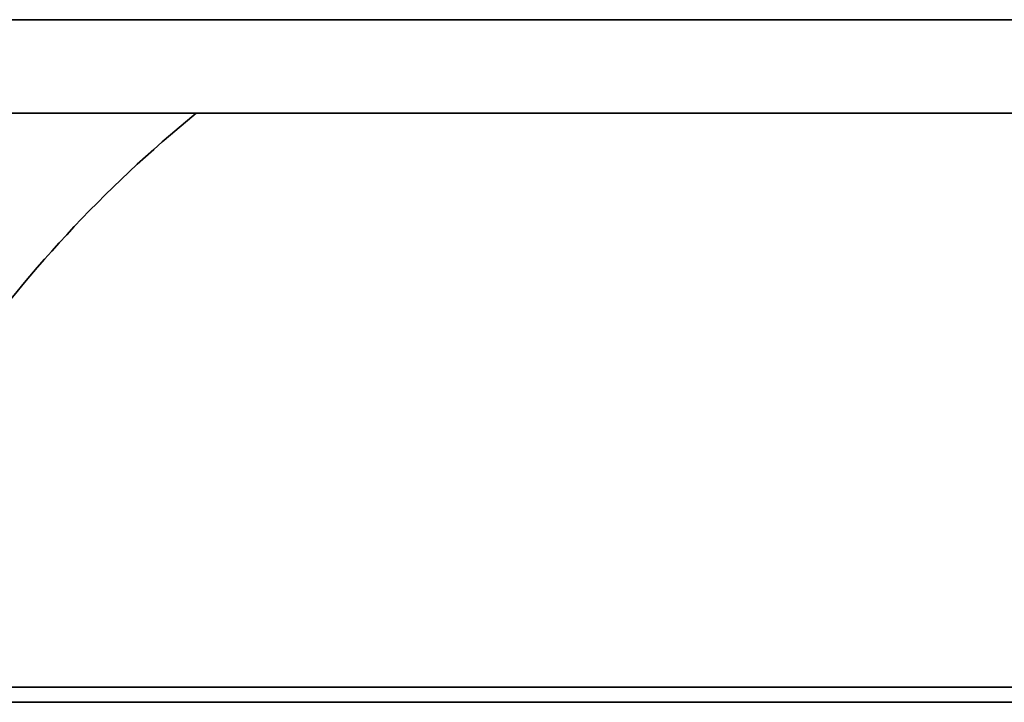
# Model space of a CAD drawing. Header units: inches. Extents: x 2.9 to 36.1, y -1.9 to 23.5.
# Tile 16 of 30: x 16.3293 to 16.386, y 4.9705 to 5.0098. Entities that reach past the tile are written whole.
import ezdxf

# ---------------------------------------------------------------- set-up
doc = ezdxf.new("R2010")
doc.units = ezdxf.units.IN
doc.header["$MEASUREMENT"] = 0
doc.layers.add('Visible Edges(ANSI)', color=7, linetype='Continuous', lineweight=35)

msp = doc.modelspace()

# ---------------------------------------------------------------- linework, layer by layer
at = {"layer": 'Visible Edges(ANSI)'}
for p, q in [((16.42081493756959, 5.009802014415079), (16.19246848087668, 5.00980203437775)), ((16.19246848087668, 5.00980203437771), (16.42081493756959, 5.009802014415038)), ((16.42081493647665, 5.004412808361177), (16.19246847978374, 5.004412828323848)), ((16.42081493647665, 5.004412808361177), (16.19246847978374, 5.004412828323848)), ((16.12314777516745, 4.971353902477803), (16.49099383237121, 4.971353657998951)), ((16.49186661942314, 4.970480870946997), (16.12227498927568, 4.970481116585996))]:
    msp.add_line(p, q, dxfattribs=at)
msp.add_arc((16.38600685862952, 4.947276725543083), 0.0737015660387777, 129.173587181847, 160.932429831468, dxfattribs=at)

doc.saveas('drawing.dxf')
